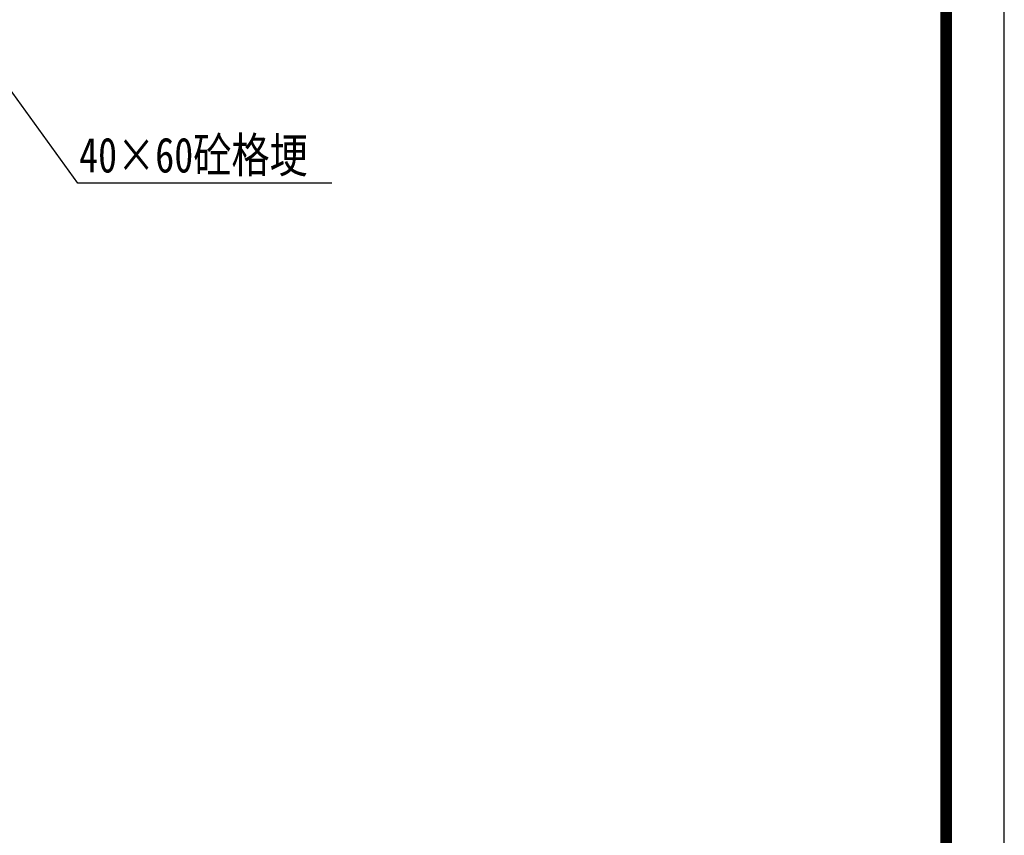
# Model space of a CAD drawing. Header units: millimetres. Extents: x 6315 to 14770, y 92 to 1587.
# Tile 8 of 12: x 6960 to 7129, y 372 to 512. Entities that reach past the tile are written whole.
import ezdxf

# ---------------------------------------------------------------- set-up
doc = ezdxf.new("R2010")
doc.units = ezdxf.units.MM
doc.layers.add('文字', color=7, linetype='Continuous')
doc.styles.add('样式 1', font='SIMHEI.TTF', dxfattribs={"width": 0.8})

msp = doc.modelspace()

# ---------------------------------------------------------------- linework, layer by layer
msp.add_lwpolyline([(6314.73, 91.86), (7128.73, 91.86), (7128.73, 651.86), (6314.73, 651.86)], close=True)
at = {"const_width": 2}
msp.add_lwpolyline([(6364.73, 641.86), (7118.73, 641.86), (7118.73, 101.86), (6364.73, 101.86), (6364.73, 641.86)], dxfattribs=at)
at = {"layer": '文字'}
for p, q in [((6969.81, 483.78), (6957.91, 500.29)), ((7013.39, 483.78), (6969.81, 483.78))]:
    msp.add_line(p, q, dxfattribs=at)

# ---------------------------------------------------------------- texts
at = {"layer": '文字', "color": 0, "lineweight": -2, "style": '样式 1', "width": 0.8}
msp.add_text('40×60砼格埂', height=6, dxfattribs=at).set_placement((6970, 485.63))

doc.saveas('drawing.dxf')
